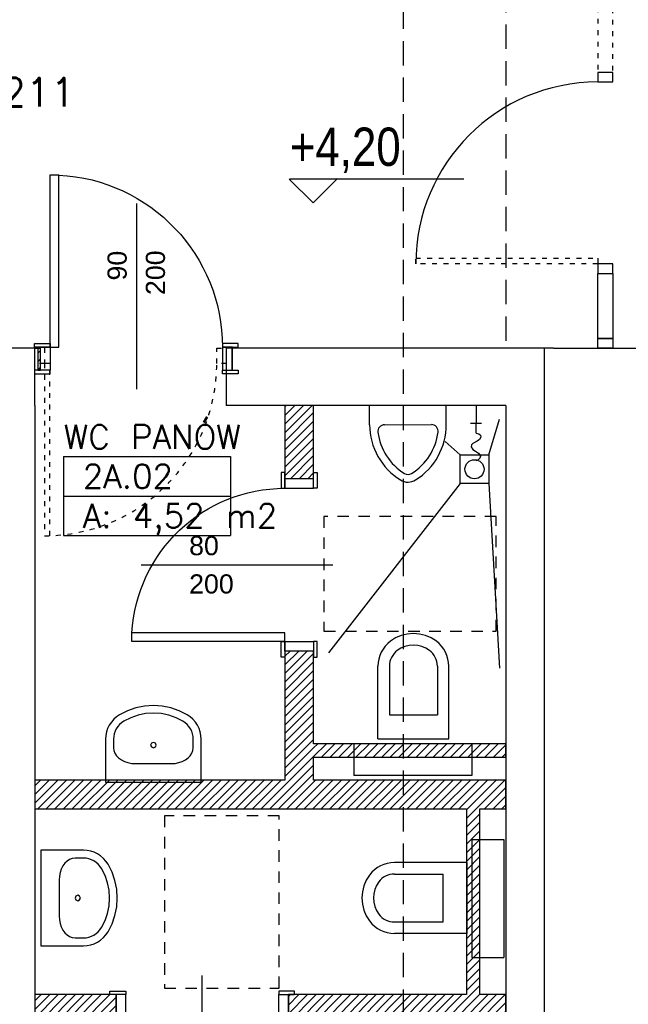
# Model space of a CAD drawing. Header units: inches. Extents: x 18535 to 24863, y 1480 to 5800.
# Tile 6 of 24: x 21868 to 22186, y 2392 to 2906. Entities that reach past the tile are written whole.
import ezdxf
from ezdxf.enums import TextEntityAlignment as Align

# ---------------------------------------------------------------- set-up
doc = ezdxf.new("R2010")
doc.units = ezdxf.units.IN
doc.header["$MEASUREMENT"] = 0
for name, pattern in [('DASHED', [19.05, 12.7, -6.35]), ('Przerywana', [6, 2.5, -3.5]), ('Przerywana 2 (2)', [11, 6, -5])]:
    doc.linetypes.add(name, pattern=pattern)
for name, color, linetype in [('_T meble', 7, 'Continuous'), ('_T opisy', 7, 'Continuous'), ('_T sanitarne', 7, 'Continuous'), ('_T sciany', 7, 'Continuous'), ('AA_OPIS_009', 7, 'Continuous'), ('AA_PRZ_SCIANY_030', 7, 'Continuous'), ('AA_PRZERYWANE', 7, 'Continuous'), ('AA_STOLARKA DRZW_009', 7, 'Continuous'), ('AA_WIDOK_009', 7, 'Continuous'), ('ArchiCAD', 7, 'Continuous'), ('PROJ wyposaż sanit', 7, 'Continuous'), ('Window-Door Markers', 7, 'Continuous')]:
    doc.layers.add(name, color=color, linetype=linetype)
doc.styles.add('GENERATED_STYLE_14', font='romans.shx')
doc.styles.add('GENERATED_STYLE_15', font='txt')
doc.styles.add('GENERATED_STYLE_8', font='txt')
doc.styles.add('GENERATED_STYLE_9', font='arial.ttf')
doc.styles.get("Standard").update_dxf_attribs({"font": 'txt', "bigfont": 'BIGFONT.SHX'})
pattern_1 = [(45, (0, 0), (-2.24506403, 2.24506403), [])]

# ---------------------------------------------------------------- blocks, each defined once
blk = doc.blocks.new('WC PANÓW_2A.02_147', base_point=(21934.89, 2667.61))
at = {"layer": '_T sciany', "color": 160, "linetype": 'Continuous'}
for p, q in [((21891.33, 2677.9), (21891.33, 2636.72)), ((21891.33, 2677.9), (21978.45, 2677.9)), ((21978.45, 2677.9), (21978.45, 2636.72)), ((21891.33, 2657.31), (21978.45, 2657.31)), ((21891.33, 2636.72), (21978.45, 2636.72))]:
    blk.add_line(p, q, dxfattribs=at)
at = {"color": 0}
for tag in ['floor_f', 'ROOM_PERIM', 'ROOM_WALLS_SURF', 'ROOM_DOORS_SURF', 'ROOM_WINDS_SURF', 'ROOM_BASELEV', 'ROOM_HEIGHT', 'ROOM_NET_AREA', 'ROOM_REDUCED_AREA', 'ROOM_CALC_AREA', 'ROOM_VOLUME']:
    blk.add_attdef(tag, text='', height=200, dxfattribs=at).set_placement((21934.89, 2610.46), align=Align.BOTTOM_LEFT)
at = {"layer": '_T sciany', "color": 160}
for tag, p in [('ROOM_NAME', (21891.33, 2694.44)), ('ROOM_NUMBER', (21901.33, 2673.86)), ('ROOM_AREA', (21901.33, 2653.27))]:
    blk.add_attdef(tag, text='', height=12.5, dxfattribs=at).set_placement(p, align=Align.TOP_LEFT)
blk = doc.blocks.new('D1 -Tr 65_16')
at = {"color": 140, "linetype": 'Continuous'}
for p, q in [((45, 90), (40.555, 90)), ((40.555, 0), (40.555, 90)), ((45, 0), (45, 90)), ((-53.255, 0), (-53.255, 1.905)), ((-53.255, 1.905), (-45, 1.905)), ((-53.255, 0), (-53.255, 1.905)), ((-53.255, 1.905), (-45, 1.905)), ((-45, 0), (-53.255, 0)), ((-45, 0), (-53.255, 0)), ((-50, 0), (-45, 0)), ((-50, -12), (-50, 0)), ((-50, 0), (-45, 0)), ((-50, -12), (-50, 0)), ((-45, 1.905), (-45, 0)), ((-45, 1.905), (-45, 0)), ((-45, 0), (-45, -12)), ((-45, 0), (-45, -12)), ((45, 0), (40.555, 0)), ((53.255, 1.905), (45, 1.905)), ((45, 1.905), (45, 0)), ((53.255, 1.905), (45, 1.905)), ((45, 1.905), (45, 0)), ((50, 0), (45, 0)), ((45, 0), (45, -12)), ((45, 0), (53.255, 0)), ((50, 0), (45, 0)), ((45, 0), (45, -12)), ((45, 0), (53.255, 0)), ((50, -12), (50, 0)), ((50, -12), (50, 0)), ((53.255, 0), (53.255, 1.905)), ((53.255, 0), (53.255, 1.905)), ((-45, -12), (-53.255, -12)), ((-53.255, -12), (-53.255, -13.905)), ((-45, -12), (-53.255, -12)), ((-53.255, -12), (-53.255, -13.905)), ((-53.255, -13.905), (-45, -13.905)), ((-53.255, -13.905), (-45, -13.905)), ((-45, -12), (-50, -12)), ((-45, -12), (-50, -12)), ((-45, -13.905), (-45, -12)), ((-45, -13.905), (-45, -12)), ((45, -12), (50, -12)), ((45, -12), (53.255, -12)), ((45, -13.905), (45, -12)), ((45, -12), (50, -12)), ((45, -12), (53.255, -12)), ((45, -13.905), (45, -12)), ((53.255, -13.905), (45, -13.905)), ((53.255, -13.905), (45, -13.905)), ((53.255, -12), (53.255, -13.905)), ((53.255, -12), (53.255, -13.905))]:
    blk.add_line(p, q, dxfattribs=at)
blk.add_arc((45, 0), 90, 92.82748, 180, dxfattribs=at)
blk = doc.blocks.new('Window-Door Marker - 70_4437')
at = {"layer": 'ArchiCAD', "color": 140, "linetype": 'Continuous'}
blk.add_line((0, -87), (0, 10), dxfattribs=at)
blk = doc.blocks.new('WALL_15', base_point=(21979.56, 2729.06))
at = {"layer": '_T sciany'}
h = blk.add_hatch(dxfattribs=at)
h.set_pattern_fill('ANSI31', color=5, style=0, pattern_type=2)
h.set_pattern_definition(pattern_1)
h.paths.add_polyline_path([(21877.8, 2735.06), (21877.8, 2723.06), (21879.3, 2723.06), (21879.3, 2735.06)], flags=0)
h = blk.add_hatch(dxfattribs=at)
h.set_pattern_fill('ANSI31', color=5, style=0, pattern_type=2)
h.set_pattern_definition(pattern_1)
h.paths.add_polyline_path([(21979.3, 2735.06), (21979.3, 2723.06), (21979.56, 2723.06), (21979.56, 2735.06)], flags=0)
at = {"layer": '_T sciany', "color": 5, "linetype": 'Continuous'}
for p, q in [((21879.3, 2735.06), (21877.8, 2735.06)), ((21877.8, 2735.06), (21877.8, 2723.06)), ((21879.3, 2723.06), (21879.3, 2735.06)), ((21979.3, 2723.06), (21979.3, 2735.06)), ((21979.56, 2735.06), (21979.3, 2735.06)), ((21979.56, 2723.06), (21979.56, 2735.06)), ((21877.8, 2723.06), (21879.3, 2723.06)), ((21979.3, 2723.06), (21979.56, 2723.06))]:
    blk.add_line(p, q, dxfattribs=at)
at = {"layer": '_T sciany', "xscale": -1}
blk.add_blockref('D1 -Tr 65_16', (21929.3, 2735.06), dxfattribs=at)
at = {"layer": 'Window-Door Markers'}
ref = blk.add_blockref('Window-Door Marker - 70_4437', (21929.3, 2723.06), dxfattribs=dict(at, rotation=180))
ref.add_attrib('AC_WIDO_A_SIZE', '90', dxfattribs={"color": 255, "height": 10, "rotation": 90, "style": 'GENERATED_STYLE_9'}).set_placement((21927.26, 2769.88), align=Align.BOTTOM_LEFT)
ref.add_attrib('AC_WIDO_B_SIZE', '200', dxfattribs={"color": 255, "height": 10, "rotation": 90, "style": 'GENERATED_STYLE_9'}).set_placement((21947.26, 2762.29), align=Align.BOTTOM_LEFT)
blk = doc.blocks.new('WALL_106', base_point=(22101.78, 2501.38))
at = {"layer": '_T sciany'}
h = blk.add_hatch(dxfattribs=at)
h.set_pattern_fill('ANSI31', color=5, style=0, pattern_type=2)
h.set_pattern_definition(pattern_1)
h.paths.add_polyline_path([(22101.78, 2493.88), (22101.78, 2396.88), (22108.78, 2396.88), (22108.78, 2493.88)], flags=0)
at = {"layer": '_T sciany', "color": 5, "linetype": 'Continuous'}
for p, q in [((22101.78, 2493.88), (22101.78, 2396.88)), ((22108.78, 2396.88), (22108.78, 2493.88))]:
    blk.add_line(p, q, dxfattribs=at)
blk = doc.blocks.new('D1 -Tr 65_380')
at = {"color": 140, "linetype": 'Continuous'}
for p, q in [((40, 80), (35.555, 80)), ((35.555, 0), (35.555, 80)), ((40, 0), (40, 80)), ((-48.255, 0), (-48.255, 1.905)), ((-48.255, 1.905), (-40, 1.905)), ((-48.255, 0), (-48.255, 1.905)), ((-48.255, 1.905), (-40, 1.905)), ((-40, 0), (-48.255, 0)), ((-40, 0), (-48.255, 0)), ((-45, 0), (-40, 0)), ((-45, -15), (-45, 0)), ((-45, 0), (-40, 0)), ((-45, -15), (-45, 0)), ((-40, 1.905), (-40, 0)), ((-40, 1.905), (-40, 0)), ((-40, 0), (-40, -15)), ((-40, 0), (-40, -15)), ((40, 0), (35.555, 0)), ((48.255, 1.905), (40, 1.905)), ((40, 1.905), (40, 0)), ((48.255, 1.905), (40, 1.905)), ((40, 1.905), (40, 0)), ((45, 0), (40, 0)), ((40, 0), (40, -15)), ((40, 0), (48.255, 0)), ((45, 0), (40, 0)), ((40, 0), (40, -15)), ((40, 0), (48.255, 0)), ((45, -15), (45, 0)), ((45, -15), (45, 0)), ((48.255, 0), (48.255, 1.905)), ((48.255, 0), (48.255, 1.905)), ((-40, -15), (-48.255, -15)), ((-48.255, -15), (-48.255, -16.905)), ((-40, -15), (-48.255, -15)), ((-48.255, -15), (-48.255, -16.905)), ((-40, -15), (-45, -15)), ((-40, -15), (-45, -15)), ((-40, -16.905), (-40, -15)), ((-40, -16.905), (-40, -15)), ((40, -15), (45, -15)), ((40, -15), (48.255, -15)), ((40, -16.905), (40, -15)), ((40, -15), (45, -15)), ((40, -15), (48.255, -15)), ((40, -16.905), (40, -15)), ((48.255, -15), (48.255, -16.905)), ((48.255, -15), (48.255, -16.905)), ((-48.255, -16.905), (-40, -16.905)), ((-48.255, -16.905), (-40, -16.905)), ((48.255, -16.905), (40, -16.905)), ((48.255, -16.905), (40, -16.905))]:
    blk.add_line(p, q, dxfattribs=at)
blk.add_arc((40, 0), 80, 93.18023, 180, dxfattribs=at)
blk = doc.blocks.new('Window-Door Marker - 70_4017')
at = {"layer": 'ArchiCAD', "color": 140, "linetype": 'Continuous'}
blk.add_line((0, -90), (0, 10), dxfattribs=at)
blk = doc.blocks.new('WALL_617', base_point=(22014.38, 2704.57))
at = {"layer": '_T sciany'}
h = blk.add_hatch(dxfattribs=at)
h.set_pattern_fill('ANSI31', color=5, style=0, pattern_type=2)
h.set_pattern_definition(pattern_1)
h.paths.add_polyline_path([(22006.88, 2666.36), (22021.88, 2666.36), (22021.88, 2704.57), (22006.88, 2704.57)], flags=0)
h = blk.add_hatch(dxfattribs=at)
h.set_pattern_fill('ANSI31', color=5, style=0, pattern_type=2)
h.set_pattern_definition(pattern_1)
h.paths.add_polyline_path([(22006.88, 2508.88), (22021.88, 2508.88), (22021.88, 2576.36), (22006.88, 2576.36)], flags=0)
at = {"layer": '_T sciany', "color": 5, "linetype": 'Continuous'}
for p, q in [((22006.88, 2704.57), (22006.88, 2666.36)), ((22021.88, 2704.57), (22006.88, 2704.57)), ((22021.88, 2666.36), (22021.88, 2704.57)), ((22021.88, 2666.36), (22006.88, 2666.36)), ((22021.88, 2576.36), (22006.88, 2576.36)), ((22006.88, 2576.36), (22006.88, 2508.88)), ((22021.88, 2527.94), (22021.88, 2576.36)), ((22021.88, 2508.88), (22021.88, 2520.94))]:
    blk.add_line(p, q, dxfattribs=at)
at = {"layer": '_T sciany', "xscale": -1, "rotation": 90}
blk.add_blockref('D1 -Tr 65_380', (22006.88, 2621.36), dxfattribs=at)
at = {"layer": 'Window-Door Markers'}
ref = blk.add_blockref('Window-Door Marker - 70_4017', (22021.88, 2621.36), dxfattribs=dict(at, rotation=270))
ref.add_attrib('AC_WIDO_A_SIZE', '80', dxfattribs={"color": 255, "height": 10, "style": 'GENERATED_STYLE_9'}).set_placement((21956.88, 2623.4), align=Align.BOTTOM_LEFT)
ref.add_attrib('AC_WIDO_B_SIZE', '200', dxfattribs={"color": 255, "height": 10, "style": 'GENERATED_STYLE_9'}).set_placement((21956.88, 2603.4), align=Align.BOTTOM_LEFT)
blk = doc.blocks.new('WALL_656', base_point=(22122.4, 2501.38))
at = {"layer": '_T sciany'}
h = blk.add_hatch(dxfattribs=at)
h.set_pattern_fill('ANSI31', color=5, style=0, pattern_type=2)
h.set_pattern_definition(pattern_1)
h.paths.add_polyline_path([(22122.4, 2508.88), (21876.3, 2508.88), (21876.3, 2493.88), (22122.4, 2493.88)], flags=0)
at = {"layer": '_T sciany', "color": 5, "linetype": 'Continuous'}
for p, q in [((22006.88, 2508.88), (21876.3, 2508.88)), ((21876.3, 2508.88), (21876.3, 2493.88)), ((22122.4, 2508.88), (22021.88, 2508.88)), ((22122.4, 2493.88), (22122.4, 2508.88)), ((21876.3, 2493.88), (22101.78, 2493.88)), ((22108.78, 2493.88), (22122.4, 2493.88))]:
    blk.add_line(p, q, dxfattribs=at)
blk = doc.blocks.new('D1 -Tr 65_415')
at = {"color": 140, "linetype": 'Continuous'}
for p, q in [((40, 80), (35.555, 80)), ((35.555, 0), (35.555, 80)), ((40, 0), (40, 80)), ((-48.255, 0), (-48.255, 1.905)), ((-48.255, 1.905), (-40, 1.905)), ((-48.255, 0), (-48.255, 1.905)), ((-48.255, 1.905), (-40, 1.905)), ((-40, 0), (-48.255, 0)), ((-40, 0), (-48.255, 0)), ((-45, 0), (-40, 0)), ((-45, -15), (-45, 0)), ((-45, 0), (-40, 0)), ((-45, -15), (-45, 0)), ((-40, 1.905), (-40, 0)), ((-40, 1.905), (-40, 0)), ((-40, 0), (-40, -15)), ((-40, 0), (-40, -15)), ((40, 0), (35.555, 0)), ((48.255, 1.905), (40, 1.905)), ((40, 1.905), (40, 0)), ((48.255, 1.905), (40, 1.905)), ((40, 1.905), (40, 0)), ((45, 0), (40, 0)), ((40, 0), (40, -15)), ((40, 0), (48.255, 0)), ((45, 0), (40, 0)), ((40, 0), (40, -15)), ((40, 0), (48.255, 0)), ((45, -15), (45, 0)), ((45, -15), (45, 0)), ((48.255, 0), (48.255, 1.905)), ((48.255, 0), (48.255, 1.905)), ((-40, -15), (-48.255, -15)), ((-48.255, -15), (-48.255, -16.905)), ((-40, -15), (-48.255, -15)), ((-48.255, -15), (-48.255, -16.905)), ((-40, -15), (-45, -15)), ((-40, -15), (-45, -15)), ((-40, -16.905), (-40, -15)), ((-40, -16.905), (-40, -15)), ((40, -15), (45, -15)), ((40, -15), (48.255, -15)), ((40, -16.905), (40, -15)), ((40, -15), (45, -15)), ((40, -15), (48.255, -15)), ((40, -16.905), (40, -15)), ((48.255, -15), (48.255, -16.905)), ((48.255, -15), (48.255, -16.905)), ((-48.255, -16.905), (-40, -16.905)), ((-48.255, -16.905), (-40, -16.905)), ((48.255, -16.905), (40, -16.905)), ((48.255, -16.905), (40, -16.905))]:
    blk.add_line(p, q, dxfattribs=at)
blk.add_arc((40, 0), 80, 93.18023, 180, dxfattribs=at)
blk = doc.blocks.new('Window-Door Marker - 70_4018')
at = {"layer": 'ArchiCAD', "color": 140, "linetype": 'Continuous'}
blk.add_line((0, 75), (0, -25), dxfattribs=at)
blk = doc.blocks.new('WALL_663', base_point=(22122.4, 2389.38))
at = {"layer": '_T sciany'}
h = blk.add_hatch(dxfattribs=at)
h.set_pattern_fill('ANSI31', color=5, style=0, pattern_type=2)
h.set_pattern_definition(pattern_1)
h.paths.add_polyline_path([(21876.3, 2396.88), (21876.3, 2381.88), (21918.73, 2381.88), (21918.73, 2396.88)], flags=0)
h = blk.add_hatch(dxfattribs=at)
h.set_pattern_fill('ANSI31', color=5, style=0, pattern_type=2)
h.set_pattern_definition(pattern_1)
h.paths.add_polyline_path([(22008.73, 2396.88), (22008.73, 2381.88), (22122.4, 2381.88), (22122.4, 2396.88)], flags=0)
at = {"layer": '_T sciany', "color": 5, "linetype": 'Continuous'}
for p, q in [((21918.73, 2396.88), (21876.3, 2396.88)), ((21876.3, 2396.88), (21876.3, 2381.88)), ((21918.73, 2381.88), (21918.73, 2396.88)), ((22008.73, 2381.88), (22008.73, 2396.88)), ((22101.78, 2396.88), (22008.73, 2396.88)), ((22122.4, 2396.88), (22108.78, 2396.88)), ((22122.4, 2381.88), (22122.4, 2396.88)), ((21876.3, 2381.88), (21918.73, 2381.88)), ((22008.73, 2381.88), (22122.4, 2381.88))]:
    blk.add_line(p, q, dxfattribs=at)
at = {"layer": '_T sciany', "xscale": -1, "rotation": 180}
blk.add_blockref('D1 -Tr 65_415', (21963.73, 2381.88), dxfattribs=at)
at = {"layer": 'Window-Door Markers'}
ref = blk.add_blockref('Window-Door Marker - 70_4018', (21963.73, 2381.88), dxfattribs=dict(at, rotation=180))
ref.add_attrib('AC_WIDO_A_SIZE', '80', dxfattribs={"color": 255, "height": 10, "rotation": 90, "style": 'GENERATED_STYLE_9'}).set_placement((21961.69, 2331.88), align=Align.BOTTOM_LEFT)
ref.add_attrib('AC_WIDO_B_SIZE', '200', dxfattribs={"color": 255, "height": 10, "rotation": 90, "style": 'GENERATED_STYLE_9'}).set_placement((21981.69, 2331.88), align=Align.BOTTOM_LEFT)
blk = doc.blocks.new('WALL_687', base_point=(22014.38, 2527.94))
at = {"layer": '_T sciany'}
h = blk.add_hatch(dxfattribs=at)
h.set_pattern_fill('ANSI31', color=5, style=0, pattern_type=2)
h.set_pattern_definition(pattern_1)
h.paths.add_polyline_path([(22021.88, 2520.94), (22122.3, 2520.94), (22122.3, 2527.94), (22021.88, 2527.94)], flags=0)
at = {"layer": '_T sciany', "color": 5, "linetype": 'Continuous'}
for p, q in [((22122.3, 2527.94), (22021.88, 2527.94)), ((22122.3, 2520.94), (22122.3, 2527.94)), ((22021.88, 2520.94), (22122.3, 2520.94))]:
    blk.add_line(p, q, dxfattribs=at)
blk = doc.blocks.new('PSR_Kranik ze zł.do węża (w.z.)')
at = {"layer": '_T meble', "color": 0}
for p, q in [((-14.42, 0), (-9.46, 0)), ((-9.46, -2.83), (-9.46, 2.83)), ((0, 0), (-9.46, 0))]:
    blk.add_line(p, q, dxfattribs=at)
blk.add_lwpolyline([(-14.42, 0), (-14.8, -1.4), (-15.45, -2.27), (-16.56, -2.5), (-17.73, -1.77), (-18.54, -0.52), (-19.78, 1.64), (-20.57, 2.36), (-21.58, 2.52), (-22.91, 1.72), (-23.82, 0.29), (-24.86, -1.37), (-26.38, -2.27), (-27.55, -1.97), (-28.29, -1.13), (-28.8, 0.15)], dxfattribs=at)
blk = doc.blocks.new('Basin 2 65_8')
at = {"layer": '_T sanitarne', "color": 0, "linetype": 'Continuous'}
for p, q in [((-25, 17.92), (-25, -4.48)), ((-22.5, 17.92), (-25, 17.92)), ((22.5, 17.92), (-22.5, 17.92)), ((25, 17.92), (22.5, 17.92)), ((25, -4.48), (25, 17.92)), ((-18.14, 5.32), (-19.29, 4.14)), ((-16.73, 6.34), (-18.14, 5.32)), ((-15.08, 7.17), (-16.73, 6.34)), ((-13.27, 7.78), (-15.08, 7.17)), ((-11.33, 8.15), (-13.27, 7.78)), ((-9.33, 8.28), (-11.33, 8.15)), ((9.33, 8.28), (-9.33, 8.28)), ((11.33, 8.15), (9.33, 8.28)), ((13.27, 7.78), (11.33, 8.15)), ((15.08, 7.17), (13.27, 7.78)), ((16.73, 6.34), (15.08, 7.17)), ((18.14, 5.32), (16.73, 6.34)), ((19.29, 4.14), (18.14, 5.32)), ((-20.66, 1.44), (-20.83, 0)), ((-20.83, 0), (-20.83, -4.48)), ((-20.14, 2.83), (-20.66, 1.44)), ((-19.29, 4.14), (-20.14, 2.83)), ((20.14, 2.83), (19.29, 4.14)), ((20.66, 1.44), (20.14, 2.83)), ((20.83, 0), (20.66, 1.44)), ((20.83, -4.48), (20.83, 0))]:
    blk.add_line(p, q, dxfattribs=at)
blk.add_lwpolyline([(0, 0), (-1.03, -0.41), (-1.46, -1.4), (-1.03, -2.39), (0, -2.8), (1.03, -2.39), (1.46, -1.4), (1.03, -0.41)], close=True, dxfattribs=at)
blk.add_lwpolyline([(0, 0), (-1.03, -0.41), (-1.46, -1.4), (-1.03, -2.39), (0, -2.8), (1.03, -2.39), (1.46, -1.4), (1.03, -0.41)], close=True, dxfattribs=at)
for points in [[(-25, -4.48), (-24.87, -6.38), (-24.5, -8.25), (-23.88, -10.06), (-23.03, -11.78), (-21.96, -13.39), (-20.68, -14.85), (-19.23, -16.14), (-17.61, -17.25)], [(-20.83, -4.48), (-20.74, -5.88), (-20.47, -7.25), (-20.01, -8.58), (-19.39, -9.84), (-18.6, -11.02), (-17.66, -12.09), (-16.59, -13.04), (-15.41, -13.85)], [(15.41, -13.85), (16.59, -13.04), (17.66, -12.09), (18.6, -11.02), (19.39, -9.84), (20.01, -8.58), (20.47, -7.25), (20.74, -5.88), (20.83, -4.48)], [(17.61, -17.25), (19.23, -16.14), (20.68, -14.85), (21.96, -13.39), (23.03, -11.78), (23.88, -10.06), (24.5, -8.25), (24.87, -6.38), (25, -4.48)], [(-15.41, -13.85), (-11.83, -15.68), (-8.01, -17), (-4.05, -17.81), (0, -18.08), (4.05, -17.81), (8.01, -17), (11.83, -15.68), (15.41, -13.85)], [(-17.61, -17.25), (-13.51, -19.33), (-9.16, -20.85), (-4.62, -21.77), (0, -22.08), (4.62, -21.77), (9.16, -20.85), (13.51, -19.33), (17.61, -17.25)]]:
    blk.add_lwpolyline(points, dxfattribs=at)
blk = doc.blocks.new('WC wall hung 1 65_11')
at = {"layer": 'PROJ wyposaż sanit', "color": 0, "linetype": 'Continuous'}
for p, q in [((18.5, 0), (-18.5, 0)), ((18.5, 0), (18.5, -38)), ((-18.5, 0), (-18.5, -38)), ((-12.5, -38), (-12.5, -12.5)), ((12.5, -12.5), (-12.5, -12.5)), ((12.5, -38), (12.5, -12.5))]:
    blk.add_line(p, q, dxfattribs=at)
for points in [[(-18.5, -38), (-18.39, -39.88), (-18.07, -41.73), (-17.53, -43.54), (-16.79, -45.27), (-15.85, -46.9), (-14.73, -48.41), (-13.44, -49.79), (-12, -51)], [(-12.5, -38), (-12.43, -39.19), (-12.23, -40.35), (-11.89, -41.49), (-11.42, -42.58), (-10.83, -43.61), (-10.12, -44.57), (-9.31, -45.43), (-8.4, -46.2)], [(8.4, -46.2), (9.31, -45.43), (10.12, -44.57), (10.83, -43.61), (11.42, -42.58), (11.89, -41.49), (12.23, -40.35), (12.43, -39.19), (12.5, -38)], [(12, -51), (13.44, -49.79), (14.73, -48.41), (15.85, -46.9), (16.79, -45.27), (17.53, -43.54), (18.07, -41.73), (18.39, -39.88), (18.5, -38)], [(-8.4, -46.2), (-6.5, -47.4), (-4.43, -48.28), (-2.24, -48.82), (0, -49), (2.24, -48.82), (4.43, -48.28), (6.5, -47.4), (8.4, -46.2)], [(-12, -51), (-9.28, -52.72), (-6.33, -53.97), (-3.2, -54.74), (0, -55), (3.2, -54.74), (6.33, -53.97), (9.28, -52.72), (12, -51)]]:
    blk.add_lwpolyline(points, dxfattribs=at)
blk = doc.blocks.new('Urinal 2 65_14')
at = {"layer": '_T sanitarne', "color": 0, "linetype": 'Continuous'}
for p, q in [((20, 0), (-20, 0)), ((20, -10), (20, 0)), ((-20, -10), (-20, 0)), ((-12.27, -10), (12.27, -10))]:
    blk.add_line(p, q, dxfattribs=at)
for centre, radius, start, end in [((14, -10), 34, 180, 238.1092), ((-12.27, -13.5), 3.5, 90, 187.0582), ((-14, -10), 34, 301.8908, 0), ((12.27, -13.5), 3.5, 352.9418, 90), ((14, -10), 30, 187.5275, 238.1092), ((-14, -10), 30, 301.8908, 352.4725), ((0, -32.5), 3.5, 238.1092, 301.8908), ((0, -32.5), 7.5, 238.1092, 301.8908)]:
    blk.add_arc(centre, radius, start, end, dxfattribs=at)
blk = doc.blocks.new('PSR_Kratka ściekowa herm.')
at = {"layer": '_T meble', "color": 0}
for p, q in [((0, 0), (15, 0)), ((0, -15), (0, 0)), ((15, 0), (15, -15)), ((15, -15), (0, -15))]:
    blk.add_line(p, q, dxfattribs=at)
at = {"layer": '_T meble', "color": 0, "linetype": 'Continuous'}
blk.add_circle((7.5, -7.5), 5, dxfattribs=at)

msp = doc.modelspace()

# ---------------------------------------------------------------- linework, layer by layer
at = {"layer": '_T sanitarne', "color": 161, "linetype": 'Continuous'}
for p, q in [((22113.45, 2678.79), (22119.03, 2697.44)), ((22098.45, 2678.79), (22090.7, 2685.82)), ((22098.45, 2663.79), (22029.7, 2575.43)), ((22113.45, 2663.79), (22119.03, 2567.44)), ((22042.88, 2527.94), (22042.88, 2511.37)), ((22104.61, 2527.94), (22042.88, 2527.94)), ((22104.61, 2527.94), (22104.61, 2511.37)), ((22104.61, 2511.37), (22042.88, 2511.37)), ((22104.63, 2477.94), (22104.63, 2416.21)), ((22104.63, 2477.94), (22121.2, 2477.94)), ((22121.2, 2477.94), (22121.2, 2416.21)), ((22104.63, 2416.21), (22121.2, 2416.21))]:
    msp.add_line(p, q, dxfattribs=at)
at = {"layer": '_T sanitarne', "color": 161, "linetype": 'Przerywana 2 (2)'}
for p, q in [((22117.32, 2646.66), (22027.32, 2646.66)), ((22027.32, 2646.66), (22027.32, 2586.66)), ((22117.32, 2586.66), (22117.32, 2646.66)), ((22027.32, 2586.66), (22117.32, 2586.66)), ((22003.98, 2490.28), (21943.98, 2490.28)), ((21943.98, 2490.28), (21943.98, 2400.28)), ((22003.98, 2400.28), (22003.98, 2490.28)), ((21943.98, 2400.28), (22003.98, 2400.28))]:
    msp.add_line(p, q, dxfattribs=at)
at = {"layer": '_T sciany', "color": 150, "linetype": 'Continuous'}
for p, q in [((22021.59, 2810.38), (22009.19, 2822.79)), ((22009.24, 2823.06), (22100.37, 2823.06)), ((22021.59, 2810.38), (22034.36, 2823.15))]:
    msp.add_line(p, q, dxfattribs=at)
at = {"layer": 'AA_PRZ_SCIANY_030', "color": 251, "linetype": 'Continuous'}
for p, q in [((21876.3, 2734.57), (21817.22, 2734.57)), ((21876.3, 2704.57), (21876.3, 2734.57)), ((22147.3, 2734.57), (21976.3, 2734.57)), ((21976.3, 2734.57), (21976.3, 2704.57)), ((22142.3, 2734.57), (22142.3, 2202.57)), ((22147.3, 2734.57), (22194.3, 2734.57)), ((21876.3, 2704.57), (21876.3, 2357.03)), ((22122.3, 2704.57), (21976.3, 2704.57)), ((22122.3, 2704.57), (22122.3, 2238.57))]:
    msp.add_line(p, q, dxfattribs=at)
at = {"layer": 'AA_PRZERYWANE', "color": 251, "linetype": 'DASHED'}
msp.add_line((22122.3, 2922.57), (22122.3, 2734.57), dxfattribs=at)
at = {"layer": 'AA_STOLARKA DRZW_009', "color": 252, "linetype": 'Przerywana'}
for p, q in [((22170.3, 2912.57), (22170.3, 2873.57)), ((22178.3, 2873.57), (22178.3, 2912.57)), ((22075.3, 2778.57), (22075.3, 2781.57)), ((22075.3, 2781.57), (22170.3, 2781.57)), ((22170.3, 2778.57), (22075.3, 2778.57)), ((22170.3, 2781.57), (22170.3, 2778.57)), ((21876.3, 2726.57), (21876.3, 2734.57)), ((21876.3, 2734.57), (21881.3, 2734.57)), ((21881.3, 2734.57), (21881.3, 2726.57)), ((21971.3, 2726.57), (21971.3, 2734.57)), ((21971.3, 2734.57), (21976.3, 2734.57)), ((21976.3, 2734.57), (21976.3, 2726.57)), ((21881.3, 2726.57), (21876.3, 2726.57)), ((21884.15, 2726.57), (21881.3, 2726.57)), ((21881.3, 2726.57), (21881.3, 2636.57)), ((21884.15, 2636.57), (21884.15, 2726.57)), ((21976.3, 2726.57), (21971.3, 2726.57)), ((21881.3, 2636.57), (21884.15, 2636.57))]:
    msp.add_line(p, q, dxfattribs=at)
at = {"layer": 'AA_STOLARKA DRZW_009', "color": 252, "linetype": 'Continuous'}
for p, q in [((22178.3, 2878.57), (22170.3, 2878.57)), ((22170.3, 2878.57), (22170.3, 2873.57)), ((22178.3, 2873.57), (22178.3, 2878.57)), ((22170.3, 2873.57), (22178.3, 2873.57)), ((22178.3, 2778.57), (22170.3, 2778.57)), ((22170.3, 2778.57), (22170.3, 2773.57)), ((22178.3, 2773.57), (22178.3, 2778.57)), ((22170.3, 2773.57), (22178.3, 2773.57)), ((22170.3, 2739.57), (22170.3, 2773.57)), ((22178.3, 2773.57), (22178.3, 2739.57)), ((22178.3, 2739.57), (22170.3, 2739.57)), ((22170.3, 2734.57), (22170.3, 2739.57)), ((22170.3, 2739.57), (22178.3, 2739.57)), ((22178.3, 2739.57), (22178.3, 2734.57)), ((22178.3, 2734.57), (22170.3, 2734.57))]:
    msp.add_line(p, q, dxfattribs=at)
at = {"layer": 'AA_STOLARKA DRZW_009', "color": 2, "linetype": 'Continuous'}
msp.add_arc((22170.3, 2778.57), 95, 90, 180, dxfattribs=at)
at = {"layer": 'AA_STOLARKA DRZW_009', "color": 2, "linetype": 'Przerywana'}
msp.add_arc((21881.3, 2726.57), 90, 270, 360, dxfattribs=at)
at = {"layer": 'AA_WIDOK_009', "color": 251, "linetype": 'DASHED'}
msp.add_line((22068.83, 2196.41), (22068.83, 3462.76), dxfattribs=at)

# ---------------------------------------------------------------- block references
at = {"layer": '_T meble', "color": 161, "rotation": 90}
msp.add_blockref('PSR_Kranik ze zł.do węża (w.z.)', (22106.76, 2704.57), dxfattribs=at)
at = {"layer": '_T meble', "color": 161}
msp.add_blockref('PSR_Kratka ściekowa herm.', (22098.45, 2678.79), dxfattribs=at)
at = {"layer": '_T sanitarne', "color": 161}
for name, p, rotation in [('Urinal 2 65_14', (22071.16, 2704.57), 0.1446377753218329), ('Basin 2 65_8', (21938.2, 2525.84), 180), ('Basin 2 65_8', (21897.26, 2447.36), 90)]:
    msp.add_blockref(name, p, dxfattribs=dict(at, rotation=rotation))
at = {"layer": '_T sciany', "color": 5}
for name, p in [('WALL_15', (21979.56, 2729.06)), ('WALL_617', (22014.38, 2704.57)), ('WALL_687', (22014.38, 2527.94)), ('WALL_656', (22122.4, 2501.38)), ('WALL_106', (22101.78, 2501.38)), ('WALL_663', (22122.4, 2389.38))]:
    msp.add_blockref(name, p, dxfattribs=at)
at = {"layer": '_T sciany', "color": 254, "linetype": 'Continuous'}
ref = msp.add_blockref('WC PANÓW_2A.02_147', (21934.89, 2667.61), dxfattribs=at)
ref.add_attrib('ROOM_NAME', 'WC PANÓW', dxfattribs={"color": 160, "linetype": 'Continuous', "height": 12.5}).set_placement((21891.33, 2694.44), align=Align.TOP_LEFT)
ref.add_attrib('ROOM_NUMBER', '2A.02', dxfattribs={"color": 160, "linetype": 'Continuous', "height": 12.5}).set_placement((21901.33, 2673.86), align=Align.TOP_LEFT)
ref.add_attrib('ROOM_AREA', 'A: 4,52 m2', dxfattribs={"color": 160, "linetype": 'Continuous', "height": 12.5}).set_placement((21901.33, 2653.27), align=Align.TOP_LEFT)
at = {"layer": 'PROJ wyposaż sanit', "color": 161}
for p, rotation in [((22074.04, 2530.46), 180), ((22102.11, 2447.37), 270)]:
    msp.add_blockref('WC wall hung 1 65_11', p, dxfattribs=dict(at, rotation=rotation))

# ---------------------------------------------------------------- texts
at = {"layer": '_T opisy', "color": 150, "insert": (22038.42, 2826.02), "char_height": 20, "attachment_point": 8, "style": 'GENERATED_STYLE_15'}
msp.add_mtext('\\A1;{\\fArial Narrow Europa Srodkowa|b0|i0|c0|p34;+4,20}', dxfattribs=at)
at = {"layer": 'AA_OPIS_009', "color": 2, "insert": (21827.89, 2875.69), "char_height": 15, "width": 397.6363, "attachment_point": 1, "style": 'GENERATED_STYLE_14'}
msp.add_mtext('\\A1;{\\Fromans.shx|c0;H=211}', dxfattribs=at)

doc.saveas('drawing.dxf')
